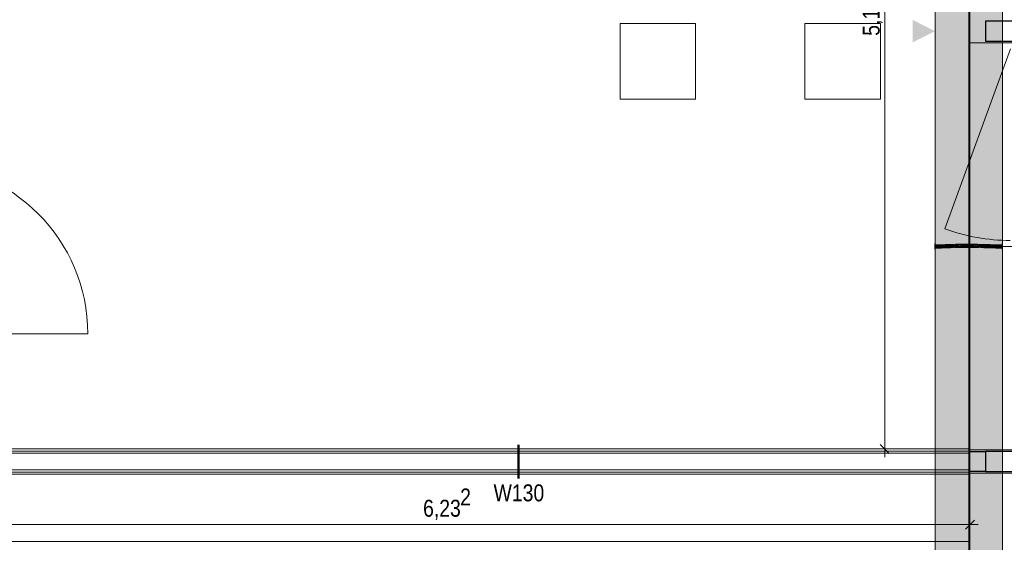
# Model space of a CAD drawing. Extents: x -620 to 3480, y 62 to 1107.
# Tile 107 of 244: x -112 to 5, y 423 to 485. Entities that reach past the tile are written whole.
import ezdxf
from ezdxf.lldxf.tags import DXFTag

# ---------------------------------------------------------------- set-up
doc = ezdxf.new("R2010")
doc.units = 0
doc.layers.get('0').update_dxf_attribs({"lineweight": 35})
for name, color, linetype, lineweight, true_color in [('00 -Bauelemente -Dämmung innen', 7, 'Continuous', 9, 0xff7fe6), ('00 -Bauelemente -Gipskarton', 7, 'Continuous', 9, 0xff7fe6), ('00_Beschriftung UZ', 3, 'Continuous', 13, 0x00ff00), ('30 -33 Aussenwände- 7 Fassade_ Elemente', 7, 'Continuous', 9, 0x00aacc), ('30 -34 Innenwände- 2 nichttragend', 7, 'Continuous', 18, 0xff7fe6), ('30 -34 Innenwände- 4 Türen_Fenster', 9, 'Continuous', 15, 0x808080), ('30 -35 Decken- 1 Konstruktion-Träger- Stahlbeton', 7, 'grob-A06G9GKW8I', 13, 0x33aa00), ('60- 61 allgemeine Ausstattung- 1 Möbel', 7, 'Continuous', 9, 0x00cccc), ('70 -76 Bemaßung- 2 Allgemein', 9, 'Continuous', 5, 0x808080), ('E_Leerrohr 20', 7, 'Continuous', 13, 0xcc0099), ('E_Leerrohr 20-Shading', 7, 'Continuous', 13, 0xcc0099)]:
    doc.layers.add(name, color=color, linetype=linetype, lineweight=lineweight, true_color=true_color)
doc.layers.add('70 -71 Achsen- 1 Gebäudeachsen', color=7, linetype='STRICHPUNKT2-A06G9GKV8I', lineweight=18)
doc.layers.add('70 -75 Raumstempel- 3 Wandstempel', color=7, linetype='Continuous', lineweight=50)
doc.layers.add('iwb_Schraffur_Unterzug', color=7, linetype='Continuous', lineweight=5, true_color=0xffffcc, plot=False)
doc.styles.get("Standard").update_dxf_attribs({"font": 'ARIALN.TTF'})
tags = doc.linetypes.add('grob-A06G9GKW8I', pattern=[14, 3, -8, 3]).pattern_tags.tags
tags[8:9] = [DXFTag(74, 4), DXFTag(75, 0), DXFTag(340, '0'), DXFTag(46, 0.0), DXFTag(50, 0.0), DXFTag(44, 0.0), DXFTag(45, 0.0)]
tags[6:7] = [DXFTag(74, 4), DXFTag(75, 0), DXFTag(340, '0'), DXFTag(46, 0.0), DXFTag(50, 0.0), DXFTag(44, 0.0), DXFTag(45, 0.0)]
tags[4:5] = [DXFTag(74, 4), DXFTag(75, 0), DXFTag(340, '0'), DXFTag(46, 0.0), DXFTag(50, 0.0), DXFTag(44, 0.0), DXFTag(45, 0.0)]
tags = doc.linetypes.add('STRICHPUNKT2', pattern=[12.7, 6.35, -3.175, 0, -3.175]).pattern_tags.tags
tags[10:11] = [DXFTag(74, 4), DXFTag(75, 0), DXFTag(340, '0'), DXFTag(46, 0.0), DXFTag(50, 0.0), DXFTag(44, 0.0), DXFTag(45, 0.0)]
tags[8:9] = [DXFTag(74, 4), DXFTag(75, 0), DXFTag(340, '0'), DXFTag(46, 0.0), DXFTag(50, 0.0), DXFTag(44, 0.0), DXFTag(45, 0.0)]
tags[6:7] = [DXFTag(74, 4), DXFTag(75, 0), DXFTag(340, '0'), DXFTag(46, 0.0), DXFTag(50, 0.0), DXFTag(44, 0.0), DXFTag(45, 0.0)]
tags[4:5] = [DXFTag(74, 4), DXFTag(75, 0), DXFTag(340, '0'), DXFTag(46, 0.0), DXFTag(50, 0.0), DXFTag(44, 0.0), DXFTag(45, 0.0)]
tags = doc.linetypes.add('STRICHPUNKT2-A06G9GKV8I', pattern=[12.7, 6.35, -3.175, 0, -3.175]).pattern_tags.tags
tags[10:11] = [DXFTag(74, 4), DXFTag(75, 0), DXFTag(340, '0'), DXFTag(46, 0.0), DXFTag(50, 0.0), DXFTag(44, 0.0), DXFTag(45, 0.0)]
tags[8:9] = [DXFTag(74, 4), DXFTag(75, 0), DXFTag(340, '0'), DXFTag(46, 0.0), DXFTag(50, 0.0), DXFTag(44, 0.0), DXFTag(45, 0.0)]
tags[6:7] = [DXFTag(74, 4), DXFTag(75, 0), DXFTag(340, '0'), DXFTag(46, 0.0), DXFTag(50, 0.0), DXFTag(44, 0.0), DXFTag(45, 0.0)]
tags[4:5] = [DXFTag(74, 4), DXFTag(75, 0), DXFTag(340, '0'), DXFTag(46, 0.0), DXFTag(50, 0.0), DXFTag(44, 0.0), DXFTag(45, 0.0)]

# ---------------------------------------------------------------- blocks, each defined once
blk = doc.blocks.new('Shading-A06G9GG58I', base_point=(0.85, 458.38))
at = {"layer": 'E_Leerrohr 20-Shading', "color": 223, "true_color": 0xc67fb4}
for points in [[(-2.92, 458.6), (-2.92, 458.66), (-3.53, 458.6), (-3.53, 458.66)], [(-3.53, 458.6), (-2.92, 458.6), (-3.53, 458.6), (-2.92, 458.6)], [(-3.53, 458.26), (-2.91, 458.27), (-3.53, 458.32), (-2.91, 458.32)], [(-3.53, 458.26), (-2.91, 458.26), (-2.91, 458.27)], [(-2.31, 458.62), (-2.31, 458.68), (-2.92, 458.6), (-2.92, 458.66)], [(-2.92, 458.6), (-2.31, 458.62), (-2.92, 458.6), (-2.31, 458.62)], [(-2.3, 458.29), (-2.3, 458.33), (-2.91, 458.27), (-2.91, 458.32)], [(-2.91, 458.26), (-2.3, 458.28), (-2.91, 458.27), (-2.3, 458.29)], [(-1.7, 458.63), (-1.71, 458.69), (-2.31, 458.62), (-2.31, 458.68)], [(-1.69, 458.32), (-1.7, 458.35), (-2.3, 458.29), (-2.3, 458.33)], [(-2.3, 458.28), (-1.69, 458.29), (-2.3, 458.29), (-1.69, 458.32)], [(-1.71, 458.69), (-1.7, 458.63), (-1.26, 458.71), (-1.26, 458.69)], [(-1.26, 458.69), (-1.7, 458.63), (-1.26, 458.65), (-1.33, 458.65)], [(-1.69, 458.32), (-1.26, 458.34), (-1.7, 458.35), (-1.26, 458.36)], [(-1.69, 458.32), (-1.69, 458.29), (-1.26, 458.34), (-1.26, 458.31)], [(-1.33, 458.65), (-1.09, 458.65), (-1.09, 458.66)], [(-1.26, 458.69), (-1.1, 458.71), (-1.26, 458.71)], [(-1.1, 458.71), (-1.26, 458.69), (-1.09, 458.66), (-1.26, 458.65)], [(-1.26, 458.34), (-1.09, 458.35), (-1.26, 458.36), (-1.09, 458.37)], [(-1.26, 458.31), (-1.09, 458.31), (-1.26, 458.34), (-1.09, 458.35)], [(-0.49, 458.68), (-0.49, 458.73), (-1.09, 458.66), (-1.1, 458.71)], [(-1.09, 458.65), (-0.49, 458.67), (-1.09, 458.66), (-0.49, 458.68)], [(-1.09, 458.31), (-0.48, 458.33), (-1.09, 458.35), (-0.48, 458.38)], [(-0.48, 458.38), (-0.48, 458.38), (-1.09, 458.35), (-1.09, 458.37)], [(0.13, 458.7), (0.13, 458.73), (-0.49, 458.68), (-0.49, 458.73)], [(-0.49, 458.67), (0.13, 458.68), (-0.49, 458.68), (0.13, 458.7)], [(-0.48, 458.33), (0.13, 458.33), (-0.48, 458.38), (0.13, 458.39)], [(-0.48, 458.38), (0.13, 458.39), (-0.48, 458.38), (0.13, 458.39)], [(0.13, 458.7), (0.49, 458.69), (0.13, 458.73), (0.49, 458.73)], [(0.13, 458.68), (0.85, 458.67), (0.13, 458.7), (0.85, 458.69)], [(0.49, 458.39), (0.13, 458.39), (0.49, 458.39)], [(0.49, 458.39), (0.13, 458.39), (0.49, 458.33), (0.13, 458.33)], [(0.13, 458.39), (0.13, 458.39), (0.19, 458.39)], [(0.49, 458.39), (0.19, 458.39), (0.49, 458.39), (0.13, 458.39)], [(0.13, 458.39), (0.13, 458.39), (0.29, 458.39), (0.19, 458.39)], [(0.32, 458.39), (0.13, 458.39), (0.29, 458.39)], [(0.49, 458.39), (0.19, 458.39), (0.49, 458.39)], [(0.19, 458.39), (0.49, 458.39), (0.41, 458.39), (0.49, 458.39)], [(0.19, 458.39), (0.41, 458.39), (0.29, 458.39)], [(0.41, 458.39), (0.32, 458.39), (0.29, 458.39)], [(0.7, 458.39), (0.32, 458.39), (0.41, 458.39)], [(0.85, 458.39), (0.85, 458.39), (0.32, 458.39)], [(0.49, 458.39), (0.41, 458.39), (0.49, 458.39)], [(0.49, 458.69), (0.85, 458.69), (0.49, 458.73), (0.85, 458.73)], [(0.85, 458.38), (0.49, 458.39), (0.85, 458.33), (0.49, 458.33)], [(0.56, 458.39), (0.49, 458.39), (0.85, 458.38), (0.49, 458.39)], [(0.56, 458.39), (0.49, 458.39), (0.49, 458.39)], [(0.49, 458.39), (0.85, 458.38), (0.49, 458.39)], [(0.85, 458.38), (0.49, 458.39), (0.49, 458.39)], [(0.85, 458.38), (0.85, 458.39), (0.49, 458.39), (0.7, 458.39)], [(0.85, 458.38), (0.85, 458.38), (0.56, 458.39)], [(1.58, 458.67), (1.58, 458.72), (0.85, 458.69), (0.85, 458.73)], [(0.85, 458.67), (1.58, 458.66), (0.85, 458.69), (1.58, 458.67)], [(0.85, 458.39), (0.85, 458.38), (1.57, 458.36), (1.18, 458.37)], [(0.85, 458.39), (1.57, 458.36), (1.57, 458.37)], [(0.85, 458.39), (1.57, 458.37), (0.85, 458.39), (1.57, 458.37)], [(1.57, 458.37), (1.57, 458.38), (0.85, 458.39)], [(0.85, 458.38), (0.85, 458.33), (1.57, 458.36), (1.57, 458.32)], [(0.85, 458.38), (1.57, 458.36), (1.18, 458.37)], [(0.85, 458.38), (0.85, 458.38), (1.18, 458.37)], [(1.18, 458.37), (1.57, 458.36), (1.57, 458.36)], [(1.57, 458.37), (2, 458.36), (1.57, 458.38), (2.03, 458.36)], [(2.03, 458.36), (2.03, 458.36), (1.57, 458.38)], [(1.94, 458.35), (1.57, 458.37), (1.89, 458.35), (1.57, 458.36)], [(1.57, 458.36), (1.57, 458.32), (1.87, 458.35)], [(1.57, 458.36), (1.57, 458.36), (1.89, 458.35), (1.87, 458.35)], [(1.87, 458.35), (1.57, 458.32), (2.3, 458.33), (2.29, 458.3)], [(1.58, 458.72), (2.03, 458.65), (2.31, 458.7), (2.3, 458.64)], [(1.58, 458.67), (1.71, 458.66), (1.58, 458.72), (2.03, 458.65)], [(1.58, 458.66), (2.08, 458.65), (1.58, 458.67)], [(2.03, 458.65), (1.71, 458.66), (2.07, 458.65), (2.01, 458.65)], [(2.3, 458.34), (1.94, 458.35), (2.3, 458.33), (1.89, 458.35)], [(2.3, 458.34), (2.3, 458.35), (1.94, 458.35), (2, 458.36)], [(2, 458.36), (2.16, 458.36), (2.03, 458.36)], [(2, 458.36), (2.3, 458.35), (2.16, 458.36), (2.3, 458.36)], [(2.01, 458.65), (2.08, 458.65), (2.07, 458.65)], [(2.3, 458.64), (2.03, 458.65), (2.3, 458.64), (2.07, 458.65)], [(2.16, 458.36), (2.03, 458.36), (2.03, 458.36)], [(2.3, 458.36), (2.3, 458.36), (2.03, 458.36)], [(2.3, 458.33), (2.29, 458.3), (3.02, 458.29), (3.02, 458.28)], [(3.03, 458.62), (3.03, 458.68), (2.3, 458.64), (2.31, 458.7)], [(2.3, 458.64), (2.3, 458.64), (3.03, 458.62)], [(3.02, 458.33), (3.02, 458.33), (2.3, 458.35), (2.3, 458.36)], [(3.02, 458.31), (3.02, 458.33), (2.3, 458.34), (2.3, 458.35)], [(3.02, 458.31), (2.3, 458.34), (3.02, 458.31), (2.3, 458.33)], [(2.3, 458.33), (2.3, 458.33), (3.02, 458.31), (3.02, 458.29)], [(3.75, 458.31), (3.75, 458.32), (3.02, 458.33), (3.02, 458.34)], [(3.75, 458.29), (3.02, 458.33), (3.02, 458.31)], [(3.75, 458.29), (3.75, 458.31), (3.02, 458.33), (3.61, 458.31)], [(3.61, 458.31), (3.02, 458.33), (3.02, 458.33)], [(3.02, 458.31), (3.02, 458.29), (3.75, 458.28), (3.75, 458.27)], [(3.75, 458.29), (3.02, 458.31), (3.75, 458.28), (3.02, 458.31)], [(3.02, 458.29), (3.02, 458.28), (3.75, 458.27), (3.75, 458.26)], [(3.75, 458.6), (3.75, 458.66), (3.03, 458.62), (3.03, 458.68)], [(3.03, 458.62), (3.75, 458.6), (3.03, 458.62)], [(4.47, 458.6), (4.47, 458.66), (3.75, 458.6), (3.75, 458.66)], [(4.47, 458.3), (4.47, 458.32), (3.75, 458.31), (3.75, 458.32)], [(4.47, 458.3), (3.75, 458.31), (4.47, 458.28), (3.75, 458.29)], [(4.47, 458.28), (3.75, 458.29), (4.47, 458.27), (3.75, 458.28)], [(3.75, 458.28), (3.75, 458.27), (4.47, 458.27), (4.47, 458.26)], [(3.75, 458.27), (3.75, 458.26), (4.47, 458.26)]]:
    blk.add_solid(points, dxfattribs=at)
at = {"layer": 'E_Leerrohr 20-Shading', "color": 231, "true_color": 0xe17fc9}
for points in [[(-2.92, 458.46), (-2.92, 458.6), (-3.53, 458.46), (-3.53, 458.6)], [(-3.53, 458.32), (-2.91, 458.32), (-3.53, 458.46), (-2.92, 458.46)], [(-2.92, 458.46), (-2.92, 458.46), (-3.53, 458.46)], [(-2.31, 458.61), (-2.31, 458.62), (-2.92, 458.6)], [(-2.92, 458.46), (-2.31, 458.48), (-2.92, 458.6), (-2.31, 458.61)], [(-2.92, 458.46), (-2.92, 458.45), (-2.31, 458.46), (-2.31, 458.44)], [(-2.92, 458.45), (-2.91, 458.32), (-2.31, 458.44), (-2.3, 458.33)], [(-1.7, 458.49), (-1.7, 458.63), (-2.31, 458.48), (-2.31, 458.62)], [(-1.7, 458.47), (-1.7, 458.49), (-2.31, 458.46), (-2.31, 458.48)], [(-2.31, 458.46), (-2.31, 458.44), (-1.7, 458.47), (-1.7, 458.43)], [(-2.31, 458.44), (-2.3, 458.33), (-1.7, 458.43), (-1.7, 458.35)], [(-1.33, 458.65), (-1.7, 458.49), (-1.26, 458.64), (-1.26, 458.51)], [(-1.7, 458.49), (-1.33, 458.65), (-1.7, 458.63)], [(-1.7, 458.47), (-1.26, 458.51), (-1.7, 458.49)], [(-1.7, 458.47), (-1.09, 458.47), (-1.26, 458.51), (-1.09, 458.51)], [(-1.7, 458.47), (-1.7, 458.43), (-1.09, 458.47), (-1.09, 458.42)], [(-1.7, 458.43), (-1.7, 458.35), (-1.09, 458.42), (-1.09, 458.37)], [(-1.09, 458.64), (-1.09, 458.65), (-1.33, 458.65)], [(-1.26, 458.51), (-1.09, 458.51), (-1.26, 458.64), (-1.09, 458.64)], [(-1.09, 458.51), (-1.09, 458.51), (-1.26, 458.51)], [(-0.48, 458.63), (-0.49, 458.67), (-1.09, 458.64), (-1.09, 458.65)], [(-1.09, 458.64), (-1.09, 458.51), (-0.48, 458.63), (-0.48, 458.53)], [(-1.09, 458.51), (-0.48, 458.53), (-0.48, 458.53)], [(-1.09, 458.47), (-0.48, 458.48), (-1.09, 458.51), (-0.48, 458.51)], [(-1.09, 458.47), (-1.09, 458.42), (-0.48, 458.48), (-0.48, 458.41)], [(-1.09, 458.42), (-1.09, 458.37), (-0.48, 458.41), (-0.48, 458.38)], [(0.13, 458.62), (0.13, 458.68), (-0.48, 458.63), (-0.49, 458.67)], [(-0.48, 458.63), (-0.48, 458.53), (0.13, 458.62), (0.13, 458.54)], [(0.13, 458.54), (-0.48, 458.53), (0.13, 458.54), (-0.48, 458.53)], [(-0.48, 458.53), (0.13, 458.53), (0.13, 458.54)], [(0.13, 458.51), (0.13, 458.53), (-0.48, 458.51), (-0.48, 458.53)], [(-0.48, 458.48), (0.13, 458.48), (-0.48, 458.51), (0.13, 458.51)], [(0.13, 458.48), (-0.48, 458.48), (0.13, 458.41), (-0.48, 458.42)], [(-0.48, 458.42), (-0.48, 458.41), (0.13, 458.41), (0.13, 458.4)], [(-0.48, 458.41), (-0.48, 458.38), (0.13, 458.4), (0.13, 458.39)], [(0.85, 458.63), (0.85, 458.67), (0.13, 458.62), (0.13, 458.68)], [(0.49, 458.63), (0.13, 458.62), (0.49, 458.55), (0.13, 458.54)], [(0.49, 458.53), (0.49, 458.54), (0.13, 458.53), (0.13, 458.54)], [(0.13, 458.51), (0.49, 458.53), (0.13, 458.53)], [(0.13, 458.51), (0.85, 458.51), (0.49, 458.53), (0.85, 458.53)], [(0.13, 458.51), (0.13, 458.48), (0.32, 458.51), (0.32, 458.48)], [(0.32, 458.4), (0.32, 458.48), (0.13, 458.41), (0.13, 458.48)], [(0.32, 458.4), (0.13, 458.41), (0.23, 458.4)], [(0.13, 458.41), (0.13, 458.4), (0.23, 458.4)], [(0.32, 458.4), (0.13, 458.4), (0.32, 458.39), (0.13, 458.39)], [(0.32, 458.48), (0.85, 458.48), (0.32, 458.51), (0.85, 458.51)], [(0.85, 458.48), (0.32, 458.48), (0.85, 458.4), (0.32, 458.4)], [(0.85, 458.4), (0.32, 458.4), (0.85, 458.39), (0.32, 458.39)], [(0.85, 458.63), (0.49, 458.63), (0.85, 458.55), (0.49, 458.55)], [(0.85, 458.55), (0.49, 458.55), (0.85, 458.53), (0.49, 458.53)], [(0.85, 458.53), (0.85, 458.53), (0.49, 458.53)], [(1.58, 458.64), (1.58, 458.66), (0.85, 458.63), (0.85, 458.67)], [(0.85, 458.63), (0.85, 458.55), (1.58, 458.64), (1.58, 458.55)], [(1.58, 458.55), (0.85, 458.55), (1.58, 458.52), (0.85, 458.53)], [(0.85, 458.51), (1.58, 458.5), (0.85, 458.53), (1.58, 458.51)], [(0.85, 458.53), (1.58, 458.52), (1.58, 458.52)], [(0.85, 458.48), (1.57, 458.47), (0.85, 458.51), (1.58, 458.5)], [(0.85, 458.48), (0.85, 458.4), (1.57, 458.47), (1.57, 458.41)], [(0.85, 458.4), (0.85, 458.39), (1.57, 458.41), (1.57, 458.38)], [(1.58, 458.5), (1.57, 458.47), (2.04, 458.49), (2.04, 458.47)], [(2.04, 458.47), (1.57, 458.47), (2.04, 458.42), (1.57, 458.41)], [(1.57, 458.41), (1.57, 458.38), (2.04, 458.42), (2.03, 458.36)], [(2.08, 458.65), (1.58, 458.66), (1.58, 458.64)], [(1.58, 458.64), (1.58, 458.55), (2.08, 458.65), (1.72, 458.55)], [(1.72, 458.55), (1.58, 458.55), (1.59, 458.52), (1.58, 458.52)], [(2.04, 458.51), (1.58, 458.52), (2.04, 458.5), (1.58, 458.51)], [(2.3, 458.5), (1.58, 458.52), (2.04, 458.51)], [(1.58, 458.52), (2.3, 458.5), (1.59, 458.52), (2.29, 458.51)], [(1.58, 458.52), (1.58, 458.52), (1.59, 458.52)], [(1.58, 458.51), (1.58, 458.5), (2.04, 458.5), (2.04, 458.49)], [(2.29, 458.51), (2.22, 458.56), (1.59, 458.52), (1.72, 458.55)], [(2.22, 458.56), (2.08, 458.65), (1.72, 458.55)], [(2.04, 458.42), (2.03, 458.36), (2.3, 458.43), (2.3, 458.36)], [(2.04, 458.51), (2.3, 458.5), (2.3, 458.5)], [(2.04, 458.47), (2.3, 458.47), (2.04, 458.51), (2.3, 458.5)], [(2.04, 458.47), (2.04, 458.42), (2.3, 458.47), (2.3, 458.43)], [(2.3, 458.64), (2.08, 458.65), (2.3, 458.56), (2.22, 458.56)], [(2.3, 458.56), (2.22, 458.56), (2.3, 458.51), (2.29, 458.51)], [(2.29, 458.51), (2.3, 458.5), (2.3, 458.51)], [(3.03, 458.56), (3.03, 458.62), (2.3, 458.56), (2.3, 458.64)], [(2.3, 458.56), (2.3, 458.51), (3.03, 458.56), (3.03, 458.5)], [(2.3, 458.5), (3.03, 458.48), (2.3, 458.5), (3.03, 458.5)], [(3.02, 458.46), (3.03, 458.48), (2.3, 458.47), (2.3, 458.5)], [(2.3, 458.47), (2.3, 458.43), (3.02, 458.46), (3.02, 458.44)], [(2.3, 458.43), (2.3, 458.36), (3.02, 458.44), (3.02, 458.34)], [(3.75, 458.46), (3.03, 458.48), (3.02, 458.47)], [(3.02, 458.46), (3.75, 458.46), (3.02, 458.47), (3.75, 458.46)], [(3.02, 458.46), (3.02, 458.44), (3.75, 458.46), (3.75, 458.45)], [(3.02, 458.44), (3.02, 458.34), (3.75, 458.45), (3.75, 458.32)], [(3.75, 458.56), (3.75, 458.6), (3.03, 458.56), (3.03, 458.62)], [(3.03, 458.5), (3.75, 458.49), (3.03, 458.56), (3.75, 458.56)], [(3.03, 458.48), (3.75, 458.46), (3.03, 458.5), (3.75, 458.49)], [(4.47, 458.49), (4.47, 458.6), (3.75, 458.49), (3.75, 458.6)], [(3.75, 458.46), (4.47, 458.46), (3.75, 458.49), (4.47, 458.49)], [(3.75, 458.46), (3.75, 458.45), (4.47, 458.46)], [(3.75, 458.45), (3.75, 458.32), (4.47, 458.46), (4.47, 458.32)], [(4.47, 458.46), (3.75, 458.46), (3.75, 458.46)]]:
    blk.add_solid(points, dxfattribs=at)
blk = doc.blocks.new('Shading-A06G9GG78I', base_point=(3.69, 458.41))
at = {"layer": 'E_Leerrohr 20-Shading', "color": 213, "true_color": 0xd67fc0}
for points in [[(3.69, 458.66), (3.69, 458.46), (4.47, 458.66), (4.47, 458.46)], [(4.47, 458.46), (3.69, 458.46), (4.47, 458.41), (3.69, 458.41)], [(3.69, 458.41), (3.69, 458.26), (4.47, 458.41), (4.47, 458.26)], [(4.47, 458.79), (4.47, 458.46), (4.49, 458.79), (4.49, 458.46)], [(4.49, 458.46), (4.47, 458.46), (4.49, 458.39), (4.47, 458.39)], [(4.49, 458.25), (4.49, 458.39), (4.47, 458.25), (4.47, 458.39)], [(4.49, 458.19), (4.49, 458.25), (4.47, 458.19), (4.47, 458.25)], [(4.47, 458.19), (4.47, 458.13), (4.49, 458.19), (4.49, 458.13)]]:
    blk.add_solid(points, dxfattribs=at)
blk = doc.blocks.new('Shading-A06G9GG98I', base_point=(-3.53, 458.26))
at = {"layer": 'E_Leerrohr 20-Shading', "color": 213, "true_color": 0xd67fc0}
for points in [[(-3.53, 458.46), (-3.53, 458.79), (-3.54, 458.46), (-3.54, 458.79)], [(-3.53, 458.39), (-3.53, 458.46), (-3.54, 458.39), (-3.54, 458.46)], [(-3.54, 458.39), (-3.54, 458.24), (-3.53, 458.39), (-3.53, 458.24)], [(-3.54, 458.24), (-3.54, 458.13), (-3.53, 458.24), (-3.53, 458.13)], [(-2.74, 458.46), (-2.74, 458.66), (-3.53, 458.46), (-3.53, 458.66)], [(-3.53, 458.26), (-2.74, 458.26), (-3.53, 458.46), (-2.74, 458.45)], [(-2.74, 458.45), (-2.74, 458.46), (-3.53, 458.46)]]:
    blk.add_solid(points, dxfattribs=at)
blk = doc.blocks.new('Referenz-A06G9GKX8I')
at = {"layer": '00 -Bauelemente -Dämmung innen', "color": 0, "linetype": 'Continuous', "ltscale": 0.13}
for p, q in [((-124.51, 433.86), (0.63, 433.86)), ((-126.51, 431.86), (0.63, 431.86))]:
    blk.add_line(p, q, dxfattribs=at)
at = {"layer": '00 -Bauelemente -Gipskarton', "color": 0, "linetype": 'Continuous', "ltscale": 0.13}
for p, q in [((-124.51, 433.86), (0.63, 433.86)), ((-124.26, 434.11), (0.63, 434.11)), ((-124.01, 434.36), (0.63, 434.36)), ((-127.01, 431.36), (0.63, 431.36)), ((-126.76, 431.61), (0.63, 431.61)), ((-126.51, 431.86), (0.63, 431.86))]:
    blk.add_line(p, q, dxfattribs=at)
at = {"layer": '00_Beschriftung UZ', "color": 0, "lineweight": 0}
for points in [[(-6.18, 482.73), (-3.51, 484.06), (-6.18, 485.4)], [(-0.84, 482.73), (-3.51, 484.06), (-0.84, 485.4)]]:
    blk.add_solid(points, dxfattribs=at)
at = {"layer": '30 -33 Aussenwände- 7 Fassade_ Elemente', "color": 0, "linetype": 'Continuous', "ltscale": 0.13}
blk.add_line((0.63, 536.46), (0.63, 380.46), dxfattribs=at)
at = {"layer": '30 -33 Aussenwände- 7 Fassade_ Elemente', "color": 0, "linetype": 'Continuous', "lineweight": -2, "ltscale": 0.25}
for p, q in [((7.59, 485.26), (2.49, 485.26)), ((2.49, 485.26), (2.49, 482.86)), ((2.49, 482.86), (7.59, 482.86)), ((0.63, 434.06), (2.49, 434.06)), ((0.63, 431.66), (0.63, 434.06)), ((2.49, 434.06), (2.49, 431.66)), ((7.59, 434.06), (2.49, 434.06)), ((2.49, 431.66), (0.63, 431.66)), ((2.49, 431.66), (7.59, 431.66))]:
    blk.add_line(p, q, dxfattribs=at)
at = {"layer": '30 -33 Aussenwände- 7 Fassade_ Elemente', "color": 0, "linetype": 'grob-A06G9GKW8I', "ltscale": 0.13}
blk.add_line((5.44, 481.96), (-2.36, 460.53), dxfattribs=at)
at = {"layer": '30 -33 Aussenwände- 7 Fassade_ Elemente', "color": 0}
for p, q in [((5.79, 482.66), (0.59, 482.66)), ((0.59, 482.66), (0.59, 458.46)), ((0.59, 458.46), (0.59, 434.26)), ((5.79, 458.46), (0.59, 458.46)), ((0.59, 434.26), (5.79, 434.26)), ((5.79, 431.46), (0.59, 431.46)), ((0.59, 431.46), (0.59, 407.26))]:
    blk.add_line(p, q, dxfattribs=at)
at = {"layer": '30 -33 Aussenwände- 7 Fassade_ Elemente', "color": 0, "linetype": 'grob-A06G9GKW8I', "ltscale": 0.13}
blk.add_ellipse((5.44, 481.96), major_axis=(-7.8, -21.42), ratio=1, start_param=0, end_param=0.349066, dxfattribs=at)
at = {"layer": '30 -34 Innenwände- 2 nichttragend', "color": 0, "linetype": 'Continuous', "ltscale": 0.18}
for p, q in [((-124.01, 434.36), (0.63, 434.36)), ((-127.01, 431.36), (0.63, 431.36))]:
    blk.add_line(p, q, dxfattribs=at)
at = {"layer": '30 -34 Innenwände- 4 Türen_Fenster', "color": 0, "linetype": 'grob-A06G9GKW8I', "ltscale": 0.15}
blk.add_line((-124.55, 448.06), (-104.35, 448.06), dxfattribs=at)
blk.add_ellipse((-124.55, 448.06), major_axis=(20.2, 0), ratio=1, start_param=0, end_param=1.570796, dxfattribs=at)
at = {"layer": '30 -35 Decken- 1 Konstruktion-Träger- Stahlbeton', "color": 0}
for p, q in [((-3.51, 596.96), (-3.51, 214.96)), ((4.49, 596.96), (4.49, 214.96))]:
    blk.add_line(p, q, dxfattribs=at)
at = {"layer": '60- 61 allgemeine Ausstattung- 1 Möbel', "color": 0, "linetype": 'Continuous', "ltscale": 0.13}
for p, q in [((-41.01, 475.96), (-41.01, 484.96)), ((-41.01, 484.96), (-32.01, 484.96)), ((-32.01, 484.96), (-32.01, 475.96)), ((-19.01, 475.96), (-19.01, 484.96)), ((-19.01, 484.96), (-10.01, 484.96)), ((-10.01, 484.96), (-10.01, 475.96)), ((-32.01, 475.96), (-41.01, 475.96)), ((-10.01, 475.96), (-19.01, 475.96)), ((-127.01, 431.36), (0.63, 431.36)), ((0.63, 431.36), (0.63, 423.36)), ((0.63, 423.36), (-127.01, 423.36))]:
    blk.add_line(p, q, dxfattribs=at)
at = {"layer": '70 -71 Achsen- 1 Gebäudeachsen', "color": 0, "linetype": 'STRICHPUNKT2-A06G9GKV8I', "ltscale": 0.18}
blk.add_line((0.49, 1075.9), (0.49, 76.46), dxfattribs=at)
at = {"layer": '70 -75 Raumstempel- 3 Wandstempel', "color": 0, "linetype": 'Continuous', "ltscale": 0.5}
blk.add_line((-53.11, 430.86), (-53.11, 434.86), dxfattribs=at)
at = {"layer": '70 -76 Bemaßung- 2 Allgemein', "color": 0, "linetype": 'Continuous', "ltscale": 0.13}
for p, q in [((-9.51, 435.42), (-9.51, 535.9)), ((-9.51, 433.36), (-9.51, 435.42)), ((-7.01, 434.36), (-10.51, 434.36)), ((0.63, 427.86), (0.63, 424.36)), ((-0.43, 425.36), (-122.95, 425.36)), ((1.63, 425.36), (-0.43, 425.36))]:
    blk.add_line(p, q, dxfattribs=at)
at = {"layer": '70 -76 Bemaßung- 2 Allgemein', "color": 0, "linetype": 'Continuous', "lineweight": 20, "ltscale": 0.2}
for p, q in [((-8.98, 433.83), (-10.04, 434.89)), ((1.16, 425.89), (0.1, 424.83))]:
    blk.add_line(p, q, dxfattribs=at)
at = {"layer": '70 -75 Raumstempel- 3 Wandstempel', "color": 0, "linetype": 'Continuous', "ltscale": 0.5, "insert": (-56.06, 430.14), "char_height": 2.0138, "attachment_point": 1}
blk.add_mtext('{\\fArial Narrow;W130}', dxfattribs=at)
at = {"layer": '70 -76 Bemaßung- 2 Allgemein', "color": 0, "linetype": 'Continuous', "ltscale": 0.13, "insert": (-12.13, 483.51), "char_height": 2.0138, "attachment_point": 1, "rotation": 90}
blk.add_mtext('{\\fArial Narrow;5,13}', dxfattribs=at)
at = {"layer": '70 -76 Bemaßung- 2 Allgemein', "color": 0, "linetype": 'Continuous', "ltscale": 0.13, "char_height": 2.0138, "attachment_point": 1}
for s, insert in [('{\\fArial Narrow;2}', (-60.04, 429.65)), ('{\\fArial Narrow;6,23}', (-64.45, 428.31))]:
    blk.add_mtext(s, dxfattribs=dict(at, insert=insert))
blk = doc.blocks.new('Referenz-A06G9GKZ8I')
at = {"layer": 'iwb_Schraffur_Unterzug', "linetype": 'Continuous', "ltscale": 0.13}
blk.add_solid([(-3.51, 214.96), (-3.51, 986.96), (4.49, 214.96), (4.49, 986.96)], dxfattribs=at)
blk = doc.blocks.new('Enddeckel-A06G9GQJ8I')
at = {"color": 0, "linetype": 'ByBlock', "lineweight": -2, "ltscale": 0.13}
for p, q in [((-3.53, 458.79), (-3.54, 458.79)), ((-3.54, 458.59), (-3.54, 458.79)), ((-3.54, 458.32), (-3.54, 458.59)), ((-3.54, 458.13), (-3.54, 458.32)), ((-3.53, 458.59), (-3.53, 458.79)), ((-2.74, 458.66), (-3.53, 458.66)), ((-3.53, 458.54), (-3.53, 458.66)), ((-3.53, 458.32), (-3.53, 458.59)), ((-3.53, 458.37), (-3.53, 458.54)), ((-3.53, 458.26), (-3.53, 458.37)), ((-3.53, 458.13), (-3.53, 458.32)), ((-3.53, 458.26), (-2.74, 458.26)), ((-2.74, 458.54), (-2.74, 458.66)), ((-2.74, 458.37), (-2.74, 458.54)), ((-2.74, 458.26), (-2.74, 458.37)), ((-3.54, 458.13), (-3.53, 458.13))]:
    blk.add_line(p, q, dxfattribs=at)
at = {"color": 0, "linetype": 'STRICHPUNKT2', "lineweight": 5, "ltscale": 0.13}
blk.add_line((-3.53, 458.46), (-2.74, 458.46), dxfattribs=at)
blk = doc.blocks.new('Enddeckel-A06G9GQL8I')
at = {"color": 0, "linetype": 'ByBlock', "lineweight": -2, "ltscale": 0.13}
for p, q in [((4.47, 458.66), (3.69, 458.66)), ((3.69, 458.66), (3.69, 458.54)), ((3.69, 458.54), (3.69, 458.37)), ((3.69, 458.37), (3.69, 458.26)), ((3.69, 458.26), (4.47, 458.26)), ((4.49, 458.79), (4.47, 458.79)), ((4.47, 458.79), (4.47, 458.59)), ((4.47, 458.66), (4.47, 458.54)), ((4.47, 458.59), (4.47, 458.32)), ((4.47, 458.54), (4.47, 458.37)), ((4.47, 458.37), (4.47, 458.26)), ((4.47, 458.32), (4.47, 458.13)), ((4.49, 458.79), (4.49, 458.59)), ((4.49, 458.59), (4.49, 458.32)), ((4.49, 458.32), (4.49, 458.13)), ((4.47, 458.13), (4.49, 458.13))]:
    blk.add_line(p, q, dxfattribs=at)
at = {"color": 0, "linetype": 'STRICHPUNKT2', "lineweight": 5, "ltscale": 0.13}
blk.add_line((4.47, 458.46), (3.69, 458.46), dxfattribs=at)
blk = doc.blocks.new('Flexrohr-A06G9GQP8I')
at = {"color": 0, "linetype": 'ByBlock', "lineweight": -2, "ltscale": 0.13}
for p, q in [((-3.53, 458.66), (-3.53, 458.26)), ((-2.92, 458.66), (-3.53, 458.66)), ((-2.91, 458.26), (-3.53, 458.26)), ((-3.52, 458.65), (-3.52, 458.27)), ((-3.13, 458.65), (-3.12, 458.27)), ((-2.31, 458.68), (-2.92, 458.66)), ((-2.3, 458.28), (-2.91, 458.26)), ((-2.73, 458.65), (-2.72, 458.28)), ((-2.33, 458.66), (-2.32, 458.29)), ((-1.71, 458.69), (-2.31, 458.68)), ((-1.69, 458.29), (-2.3, 458.28)), ((-1.93, 458.67), (-1.92, 458.3)), ((-1.1, 458.71), (-1.71, 458.69)), ((-1.09, 458.31), (-1.69, 458.29)), ((-1.53, 458.69), (-1.52, 458.31)), ((-1.13, 458.7), (-1.12, 458.32)), ((-0.49, 458.73), (-1.1, 458.71)), ((-0.48, 458.33), (-1.09, 458.31)), ((-0.73, 458.71), (-0.72, 458.33)), ((0.13, 458.73), (-0.49, 458.73)), ((0.13, 458.33), (-0.48, 458.33)), ((-0.33, 458.72), (-0.32, 458.34)), ((0.07, 458.72), (0.08, 458.35)), ((0.85, 458.73), (0.13, 458.73)), ((0.85, 458.33), (0.13, 458.33)), ((0.48, 458.72), (0.47, 458.34)), ((1.58, 458.72), (0.85, 458.73)), ((1.57, 458.32), (0.85, 458.33)), ((0.88, 458.72), (0.87, 458.34)), ((1.28, 458.71), (1.27, 458.34)), ((2.29, 458.3), (1.57, 458.32)), ((2.31, 458.7), (1.58, 458.72)), ((1.68, 458.7), (1.67, 458.33)), ((2.08, 458.69), (2.07, 458.32)), ((3.02, 458.28), (2.29, 458.3)), ((3.03, 458.68), (2.31, 458.7)), ((2.48, 458.68), (2.47, 458.31)), ((2.88, 458.67), (2.87, 458.29)), ((3.75, 458.26), (3.02, 458.28)), ((3.75, 458.66), (3.03, 458.68)), ((3.28, 458.66), (3.27, 458.29)), ((3.68, 458.65), (3.67, 458.28)), ((4.47, 458.66), (3.75, 458.66)), ((4.47, 458.26), (3.75, 458.26)), ((4.08, 458.65), (4.07, 458.27)), ((4.47, 458.66), (4.47, 458.26))]:
    blk.add_line(p, q, dxfattribs=at)

msp = doc.modelspace()

# ---------------------------------------------------------------- block references
at = {"color": 8, "lineweight": 25, "ltscale": 0.25, "true_color": 0x808080}
for name in ['Referenz-A06G9GKX8I', 'Referenz-A06G9GKZ8I']:
    msp.add_blockref(name, (0, 0), dxfattribs=at)
at = {"layer": 'E_Leerrohr 20'}
for name, p in [('Shading-A06G9GG98I', (-3.53, 458.26)), ('Shading-A06G9GG58I', (0.85, 458.38)), ('Shading-A06G9GG78I', (3.69, 458.41))]:
    msp.add_blockref(name, p, dxfattribs=at)
at = {"layer": 'E_Leerrohr 20', "ltscale": 0.13}
for name in ['Enddeckel-A06G9GQJ8I', 'Flexrohr-A06G9GQP8I', 'Enddeckel-A06G9GQL8I']:
    msp.add_blockref(name, (0, 0), dxfattribs=at)

doc.saveas('drawing.dxf')
